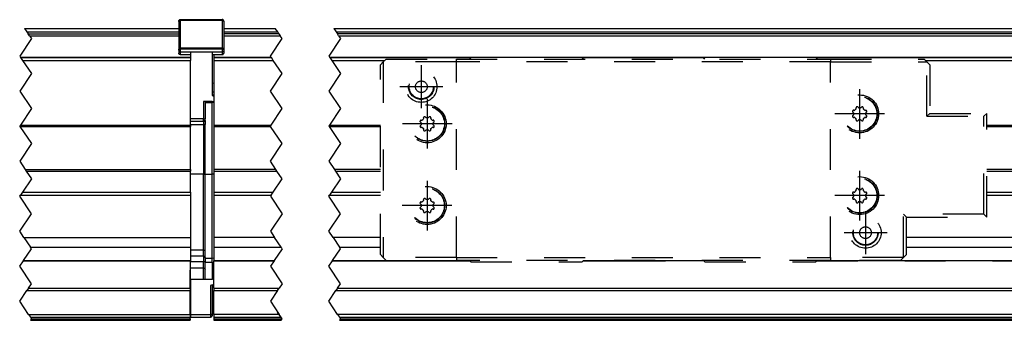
# Model space of a CAD drawing. Header units: inches. Extents: x -381 to 9445, y -418 to 176.
# Tile 12 of 30: x 126 to 295, y -16 to 35. Entities that reach past the tile are written whole.
import ezdxf

# ---------------------------------------------------------------- set-up
doc = ezdxf.new("R2010")
doc.units = ezdxf.units.IN
doc.linetypes.add('DASHED', pattern=[15, 7, -8])
doc.linetypes.add('DOT_CENTER', pattern=[14, 12, -1, 0, -1])
doc.layers.add('1', color=7, linetype='Continuous')

# ---------------------------------------------------------------- blocks, each defined once
blk = doc.blocks.new('Modulo_der__14-ET___51', base_point=(159.31, -16.03))
at = {"color": 7, "linetype": 'Continuous'}
for p, q in [((161.01, 33.98), (169.81, 33.98)), ((161.01, 33.96), (169.82, 33.96)), ((179.81, 33.98), (381.81, 33.98)), ((179.82, 33.96), (381.81, 33.96)), ((161.01, 33.36), (170.23, 33.36)), ((170.44, 33.03), (161.01, 33.03)), ((161.01, 32.71), (170.66, 32.71)), ((180.23, 33.36), (381.81, 33.36)), ((381.81, 33.03), (180.44, 33.03)), ((180.66, 32.71), (381.81, 32.71)), ((159.31, 29.48), (159.31, 28.99)), ((169.13, 28.99), (159.31, 28.99)), ((159.31, 28.99), (159.31, 28.98)), ((159.31, 28.98), (169.15, 28.98)), ((159.31, 28.98), (159.31, 28.48)), ((360.81, 28.99), (179.13, 28.99)), ((179.15, 28.98), (203.31, 28.98)), ((222.31, 28.98), (243.31, 28.98)), ((262.31, 28.98), (302.81, 28.98)), ((159.31, 28.48), (159.31, 17.41)), ((159.31, 28.48), (169.48, 28.48)), ((179.48, 28.48), (188.55, 28.48)), ((281.06, 28.48), (302.81, 28.48)), ((159.31, 17.41), (159.31, 17.16)), ((159.31, 17.41), (169.1, 17.41)), ((159.31, 17.16), (169.02, 17.16)), ((159.31, 17.16), (159.31, 9.79)), ((179.02, 17.16), (187.8, 17.16)), ((179.1, 17.41), (187.8, 17.41)), ((291.55, 17.41), (302.81, 17.41)), ((291.55, 17.16), (302.81, 17.16)), ((169.93, 9.79), (159.31, 9.79)), ((159.31, 9.79), (159.31, 9.54)), ((159.31, 9.54), (170.1, 9.54)), ((159.31, 9.54), (159.31, 5.92)), ((187.8, 9.79), (179.93, 9.79)), ((180.1, 9.54), (187.8, 9.54)), ((302.81, 9.79), (291.55, 9.79)), ((291.55, 9.54), (302.81, 9.54)), ((159.31, 5.92), (159.31, 5.42)), ((159.31, 5.92), (169.44, 5.92)), ((159.31, 5.42), (169.11, 5.42)), ((159.31, 5.42), (159.31, 2.19)), ((179.11, 5.42), (187.8, 5.42)), ((179.44, 5.92), (187.8, 5.92)), ((291.55, 5.92), (302.81, 5.92)), ((291.55, 5.42), (302.81, 5.42)), ((159.31, 2.19), (159.31, -1.85)), ((169.7, -1.85), (159.31, -1.85)), ((159.31, -1.85), (159.31, -3.52)), ((187.8, -1.85), (179.7, -1.85)), ((302.81, -1.85), (277.81, -1.85)), ((159.31, -3.52), (170.81, -3.52)), ((159.31, -3.52), (159.31, -3.74)), ((159.31, -3.74), (159.31, -5.81)), ((180.81, -3.52), (187.8, -3.52)), ((277.81, -3.52), (302.81, -3.52)), ((159.31, -5.81), (159.31, -5.84)), ((159.31, -5.81), (169.63, -5.81)), ((159.31, -10.52), (159.31, -5.84)), ((159.31, -5.84), (169.61, -5.84)), ((179.61, -5.84), (203.12, -5.84)), ((179.63, -5.81), (203.09, -5.81)), ((222.49, -5.84), (229.56, -5.84)), ((222.52, -5.81), (229.56, -5.81)), ((243.12, -5.84), (229.56, -5.84)), ((302.81, -5.84), (262.49, -5.84)), ((159.31, -10.52), (159.31, -10.95)), ((159.31, -10.52), (170.48, -10.52)), ((159.31, -10.95), (170.19, -10.95)), ((159.31, -15.02), (159.31, -10.95)), ((180.19, -10.95), (360.81, -10.95)), ((180.48, -10.52), (360.81, -10.52)), ((159.31, -15.02), (159.31, -15.52)), ((170.48, -15.02), (159.31, -15.02)), ((360.81, -15.02), (180.48, -15.02)), ((159.31, -15.52), (159.31, -15.77)), ((159.31, -15.52), (170.81, -15.52)), ((159.31, -15.77), (159.31, -16.02)), ((159.31, -15.77), (170.98, -15.77)), ((159.31, -16.02), (170.81, -16.02)), ((180.81, -15.52), (381.81, -15.52)), ((180.81, -16.02), (381.81, -16.02)), ((180.98, -15.77), (381.81, -15.77)), ((253.11, -16.02), (248.11, -16.03))]:
    blk.add_line(p, q, dxfattribs=at)
at = {"color": 2, "linetype": 'DOT_CENTER'}
for p, q in [((169.82, 33.96), (169.81, 33.98)), ((170.23, 33.36), (169.82, 33.96)), ((179.81, 33.98), (179.82, 33.96)), ((179.82, 33.96), (180.23, 33.36)), ((168.98, 29.23), (170.98, 32.23)), ((170.44, 33.03), (170.23, 33.36)), ((170.44, 33.03), (170.66, 32.71)), ((170.98, 32.23), (170.66, 32.71)), ((180.98, 32.23), (178.98, 29.23)), ((180.23, 33.36), (180.44, 33.03)), ((180.66, 32.71), (180.44, 33.03)), ((180.66, 32.71), (180.98, 32.23)), ((169.13, 28.99), (168.98, 29.23)), ((169.13, 28.99), (169.15, 28.98)), ((169.48, 28.48), (169.15, 28.98)), ((178.98, 29.23), (179.13, 28.99)), ((179.15, 28.98), (179.13, 28.99)), ((179.15, 28.98), (179.48, 28.48)), ((170.98, 26.23), (169.48, 28.48)), ((179.48, 28.48), (180.98, 26.23)), ((168.98, 23.23), (170.98, 26.23)), ((180.98, 26.23), (178.98, 23.23)), ((170.98, 20.23), (168.98, 23.23)), ((178.98, 23.23), (180.98, 20.23)), ((169.1, 17.41), (170.98, 20.23)), ((180.98, 20.23), (179.1, 17.41)), ((168.98, 17.23), (169.1, 17.41)), ((169.02, 17.16), (168.98, 17.23)), ((170.98, 14.23), (169.02, 17.16)), ((169.23, 17.6), (169.33, 17.76)), ((179.1, 17.41), (178.98, 17.23)), ((178.98, 17.23), (179.02, 17.16)), ((179.02, 17.16), (180.98, 14.23)), ((168.98, 11.23), (170.98, 14.23)), ((180.98, 14.23), (178.98, 11.23)), ((169.93, 9.79), (168.98, 11.23)), ((178.98, 11.23), (179.93, 9.79)), ((170.1, 9.54), (169.93, 9.79)), ((170.98, 8.23), (170.1, 9.54)), ((179.93, 9.79), (180.1, 9.54)), ((180.1, 9.54), (180.98, 8.23)), ((169.44, 5.92), (170.98, 8.23)), ((180.98, 8.23), (179.44, 5.92)), ((169.11, 5.42), (168.98, 5.23)), ((168.98, 5.23), (170.98, 2.23)), ((169.11, 5.42), (169.44, 5.92)), ((178.98, 5.23), (179.11, 5.42)), ((180.98, 2.23), (178.98, 5.23)), ((179.44, 5.92), (179.11, 5.42)), ((170.98, 2.23), (168.98, -0.77)), ((178.98, -0.77), (180.98, 2.23)), ((168.98, -0.77), (169.7, -1.85)), ((179.7, -1.85), (178.98, -0.77)), ((170.81, -3.52), (169.7, -1.85)), ((179.7, -1.85), (180.81, -3.52)), ((170.98, -3.77), (169.63, -5.81)), ((170.81, -3.52), (170.95, -3.74)), ((170.95, -3.74), (170.98, -3.77)), ((179.63, -5.81), (180.98, -3.77)), ((180.95, -3.74), (180.81, -3.52)), ((180.98, -3.77), (180.95, -3.74)), ((169.61, -5.84), (168.98, -6.77)), ((169.61, -5.84), (169.63, -5.81)), ((178.98, -6.77), (179.61, -5.84)), ((179.63, -5.81), (179.61, -5.84)), ((168.98, -6.77), (170.98, -9.77)), ((180.98, -9.77), (178.98, -6.77)), ((170.98, -9.77), (170.48, -10.52)), ((180.48, -10.52), (180.98, -9.77)), ((170.19, -10.95), (168.98, -12.77)), ((170.19, -10.95), (170.48, -10.52)), ((178.98, -12.77), (180.19, -10.95)), ((180.48, -10.52), (180.19, -10.95)), ((168.98, -12.77), (170.48, -15.02)), ((180.48, -15.02), (178.98, -12.77)), ((170.98, -15.77), (170.21, -14.62)), ((170.81, -15.52), (170.48, -15.02)), ((180.48, -15.02), (180.81, -15.52)), ((170.81, -16.02), (170.98, -15.77)), ((180.81, -15.52), (180.98, -15.77)), ((180.98, -15.77), (180.81, -16.02))]:
    blk.add_line(p, q, dxfattribs=at)
at = {"color": 2, "linetype": 'DASHED'}
for p, q in [((229.56, -5.81), (229.56, -5.82)), ((229.56, -5.81), (243.09, -5.81)), ((229.56, -5.82), (229.56, -5.84)), ((229.56, -5.82), (243.1, -5.82)), ((262.51, -5.82), (302.81, -5.82)), ((262.52, -5.81), (302.81, -5.81))]:
    blk.add_line(p, q, dxfattribs=at)
blk = doc.blocks.new('CABEZA_2__54', base_point=(187.8, -6.02))
at = {"color": 2, "linetype": 'DASHED'}
for p, q in [((188.3, 28.23), (188.8, 28.73)), ((188.8, 28.73), (200.81, 28.73)), ((200.81, 28.23), (200.81, 28.73)), ((200.81, 28.73), (264.8, 28.73)), ((203.31, 28.98), (203.06, 28.73)), ((222.31, 28.98), (203.31, 28.98)), ((222.56, 28.73), (222.31, 28.98)), ((243.31, 28.98), (243.06, 28.73)), ((262.31, 28.98), (243.31, 28.98)), ((262.56, 28.73), (262.31, 28.98)), ((264.8, 28.73), (264.8, 28.23)), ((264.8, 28.73), (280.81, 28.73)), ((280.81, 28.73), (281.31, 28.23)), ((187.8, 27.73), (188.3, 28.23)), ((187.8, -4.77), (187.8, 27.73)), ((200.81, 28.23), (188.3, 28.23)), ((188.3, 28.23), (188.3, -5.27)), ((264.8, 28.23), (200.81, 28.23)), ((200.81, -5.27), (200.81, 28.23)), ((264.8, 28.23), (281.31, 28.23)), ((264.8, -5.27), (264.8, 28.23)), ((281.31, 18.91), (281.31, 28.23)), ((281.81, 27.73), (281.31, 28.23)), ((281.81, 27.73), (281.81, 19.41)), ((269.2, 20.42), (269.19, 20.35)), ((269.22, 20.25), (269.19, 20.35)), ((269.19, 20.18), (269.21, 20.22)), ((269.21, 20.45), (269.2, 20.42)), ((269.22, 20.47), (269.21, 20.45)), ((269.21, 20.22), (269.22, 20.23)), ((269.23, 20.48), (269.22, 20.47)), ((269.22, 20.23), (269.22, 20.25)), ((269.25, 20.5), (269.23, 20.48)), ((269.28, 20.52), (269.25, 20.5)), ((269.36, 20.55), (269.33, 20.54)), ((269.39, 20.55), (269.36, 20.55)), ((269.43, 20.54), (269.39, 20.55)), ((269.45, 20.54), (269.43, 20.54)), ((269.46, 20.53), (269.45, 20.54)), ((269.52, 20.48), (269.46, 20.53)), ((269.52, 20.48), (269.57, 20.4)), ((269.57, 20.4), (269.64, 20.36)), ((269.97, 20.36), (270.04, 20.4)), ((270.04, 20.4), (270.09, 20.48)), ((270.15, 20.53), (270.09, 20.48)), ((270.16, 20.54), (270.15, 20.53)), ((270.17, 20.54), (270.16, 20.54)), ((270.2, 20.55), (270.17, 20.54)), ((270.22, 20.55), (270.2, 20.55)), ((270.24, 20.55), (270.22, 20.55)), ((270.27, 20.54), (270.24, 20.55)), ((270.35, 20.5), (270.33, 20.52)), ((270.37, 20.48), (270.35, 20.5)), ((270.4, 20.46), (270.37, 20.48)), ((270.42, 20.35), (270.39, 20.25)), ((270.39, 20.25), (270.39, 20.23)), ((270.39, 20.23), (270.39, 20.22)), ((270.39, 20.22), (270.42, 20.18)), ((270.41, 20.44), (270.4, 20.46)), ((270.41, 20.42), (270.41, 20.44)), ((270.42, 20.35), (270.41, 20.42)), ((195.2, 18.72), (195.19, 18.65)), ((195.22, 18.55), (195.19, 18.65)), ((195.21, 18.75), (195.2, 18.72)), ((195.22, 18.77), (195.21, 18.75)), ((195.23, 18.78), (195.22, 18.77)), ((195.22, 18.53), (195.22, 18.55)), ((195.22, 18.52), (195.22, 18.53)), ((195.25, 18.8), (195.23, 18.78)), ((195.28, 18.82), (195.25, 18.8)), ((195.36, 18.85), (195.34, 18.84)), ((195.39, 18.85), (195.36, 18.85)), ((195.43, 18.84), (195.39, 18.85)), ((195.45, 18.84), (195.43, 18.84)), ((195.46, 18.83), (195.45, 18.84)), ((195.52, 18.78), (195.46, 18.83)), ((195.52, 18.78), (195.57, 18.7)), ((195.57, 18.7), (195.64, 18.66)), ((195.97, 18.66), (196.04, 18.7)), ((196.04, 18.7), (196.09, 18.78)), ((196.15, 18.83), (196.09, 18.78)), ((196.16, 18.84), (196.15, 18.83)), ((196.17, 18.84), (196.16, 18.84)), ((196.2, 18.85), (196.17, 18.84)), ((196.22, 18.85), (196.2, 18.85)), ((196.24, 18.85), (196.22, 18.85)), ((196.28, 18.84), (196.24, 18.85)), ((196.35, 18.8), (196.33, 18.82)), ((196.38, 18.78), (196.35, 18.8)), ((196.4, 18.76), (196.38, 18.78)), ((196.42, 18.65), (196.39, 18.55)), ((196.39, 18.55), (196.39, 18.53)), ((196.39, 18.53), (196.39, 18.52)), ((196.41, 18.74), (196.4, 18.76)), ((196.41, 18.72), (196.41, 18.74)), ((196.42, 18.65), (196.41, 18.72)), ((268.59, 19.8), (268.58, 19.76)), ((268.58, 19.76), (268.58, 19.74)), ((268.58, 19.74), (268.58, 19.72)), ((268.58, 19.72), (268.59, 19.7)), ((268.59, 18.95), (268.58, 18.91)), ((268.58, 18.91), (268.58, 18.88)), ((268.58, 18.88), (268.59, 18.86)), ((268.59, 19.7), (268.59, 19.68)), ((268.59, 19.68), (268.6, 19.67)), ((268.6, 18.98), (268.59, 18.97)), ((268.59, 18.97), (268.59, 18.95)), ((268.6, 19.67), (268.65, 19.62)), ((268.65, 19.04), (268.6, 18.98)), ((268.63, 19.88), (268.62, 19.85)), ((268.62, 18.8), (268.64, 18.77)), ((268.65, 19.9), (268.63, 19.88)), ((268.64, 18.77), (268.65, 18.76)), ((268.68, 19.92), (268.65, 19.9)), ((268.74, 19.56), (268.65, 19.62)), ((268.65, 19.04), (268.74, 19.09)), ((268.65, 18.76), (268.66, 18.74)), ((268.66, 18.74), (268.69, 18.73)), ((268.69, 19.93), (268.68, 19.92)), ((268.71, 19.94), (268.69, 19.93)), ((268.69, 18.73), (268.71, 18.72)), ((268.78, 19.94), (268.71, 19.94)), ((268.71, 18.72), (268.78, 18.72)), ((268.77, 19.5), (268.74, 19.56)), ((268.74, 19.09), (268.77, 19.15)), ((268.77, 19.49), (268.77, 19.5)), ((268.77, 19.15), (268.77, 19.16)), ((268.78, 19.94), (268.88, 19.92)), ((268.88, 18.74), (268.78, 18.72)), ((268.88, 19.92), (268.95, 19.94)), ((268.95, 18.71), (268.88, 18.74)), ((270.65, 19.94), (270.73, 19.92)), ((270.73, 18.74), (270.65, 18.71)), ((270.73, 19.92), (270.82, 19.94)), ((270.82, 18.72), (270.73, 18.74)), ((270.9, 19.93), (270.82, 19.94)), ((270.82, 18.72), (270.9, 18.72)), ((270.87, 19.56), (270.84, 19.5)), ((270.84, 19.5), (270.84, 19.49)), ((270.84, 19.16), (270.84, 19.15)), ((270.84, 19.15), (270.87, 19.09)), ((270.96, 19.62), (270.87, 19.56)), ((270.87, 19.09), (270.96, 19.04)), ((270.92, 19.93), (270.9, 19.93)), ((270.9, 18.72), (270.91, 18.72)), ((270.91, 18.72), (270.93, 18.73)), ((270.95, 19.91), (270.92, 19.93)), ((270.93, 18.73), (270.96, 18.76)), ((270.96, 19.9), (270.95, 19.91)), ((270.97, 19.89), (270.96, 19.9)), ((270.96, 19.62), (271.01, 19.67)), ((271.01, 18.98), (270.96, 19.04)), ((270.96, 18.76), (270.98, 18.78)), ((270.99, 19.85), (270.97, 19.89)), ((270.98, 18.78), (270.99, 18.8)), ((271.01, 19.67), (271.02, 19.68)), ((271.02, 18.97), (271.01, 18.98)), ((271.02, 19.77), (271.02, 19.8)), ((271.03, 19.74), (271.02, 19.77)), ((271.02, 19.7), (271.03, 19.74)), ((271.02, 19.68), (271.02, 19.7)), ((271.02, 18.96), (271.02, 18.97)), ((271.02, 18.93), (271.02, 18.96)), ((271.03, 18.91), (271.02, 18.93)), ((271.02, 18.86), (271.03, 18.89)), ((271.03, 18.89), (271.03, 18.91)), ((281.81, 19.41), (281.31, 18.91)), ((281.31, 18.91), (291.05, 18.91)), ((281.81, 19.41), (291.55, 19.41)), ((291.55, 19.41), (291.05, 18.91)), ((291.05, 2.14), (291.05, 18.91)), ((291.55, 1.64), (291.55, 19.41)), ((194.59, 18.1), (194.58, 18.06)), ((194.58, 18.06), (194.58, 18.04)), ((194.58, 18.04), (194.58, 18.02)), ((194.58, 18.02), (194.59, 17.99)), ((194.59, 17.25), (194.58, 17.21)), ((194.58, 17.21), (194.59, 17.18)), ((194.59, 17.99), (194.59, 17.98)), ((194.59, 17.98), (194.6, 17.97)), ((194.6, 17.28), (194.59, 17.27)), ((194.59, 17.27), (194.59, 17.25)), ((194.59, 17.18), (194.59, 17.16)), ((194.6, 17.97), (194.65, 17.92)), ((194.65, 17.34), (194.6, 17.28)), ((194.63, 18.18), (194.62, 18.15)), ((194.62, 17.1), (194.64, 17.07)), ((194.65, 18.2), (194.63, 18.18)), ((194.64, 17.07), (194.65, 17.06)), ((194.68, 18.22), (194.65, 18.2)), ((194.74, 17.86), (194.65, 17.92)), ((194.65, 17.34), (194.74, 17.39)), ((194.65, 17.06), (194.66, 17.04)), ((194.66, 17.04), (194.69, 17.03)), ((194.7, 18.23), (194.68, 18.22)), ((194.69, 17.03), (194.71, 17.02)), ((194.71, 18.24), (194.7, 18.23)), ((194.79, 18.24), (194.71, 18.24)), ((194.71, 17.02), (194.79, 17.02)), ((194.77, 17.8), (194.74, 17.86)), ((194.74, 17.39), (194.77, 17.45)), ((194.77, 17.79), (194.77, 17.8)), ((194.77, 17.45), (194.77, 17.46)), ((194.79, 18.24), (194.88, 18.22)), ((194.88, 17.04), (194.79, 17.02)), ((194.88, 18.22), (194.96, 18.24)), ((194.96, 17.01), (194.88, 17.04)), ((195.19, 18.48), (195.22, 18.52)), ((196.39, 18.52), (196.42, 18.48)), ((196.66, 18.24), (196.73, 18.22)), ((196.73, 17.04), (196.66, 17.01)), ((196.73, 18.22), (196.82, 18.24)), ((196.82, 17.02), (196.73, 17.04)), ((196.9, 18.23), (196.82, 18.24)), ((196.82, 17.02), (196.9, 17.02)), ((196.87, 17.86), (196.84, 17.8)), ((196.84, 17.8), (196.84, 17.79)), ((196.84, 17.46), (196.84, 17.45)), ((196.84, 17.45), (196.87, 17.39)), ((196.96, 17.92), (196.87, 17.86)), ((196.87, 17.39), (196.96, 17.34)), ((196.92, 18.23), (196.9, 18.23)), ((196.9, 17.02), (196.91, 17.02)), ((196.91, 17.02), (196.93, 17.03)), ((196.95, 18.21), (196.92, 18.23)), ((196.93, 17.03), (196.96, 17.06)), ((196.96, 18.2), (196.95, 18.21)), ((196.97, 18.19), (196.96, 18.2)), ((196.96, 17.92), (197.01, 17.97)), ((197.01, 17.28), (196.96, 17.34)), ((196.96, 17.06), (196.98, 17.08)), ((196.99, 18.15), (196.97, 18.19)), ((196.98, 17.08), (196.99, 17.1)), ((197.01, 17.97), (197.02, 17.98)), ((197.02, 17.27), (197.01, 17.28)), ((197.03, 18.07), (197.02, 18.1)), ((197.02, 18), (197.03, 18.04)), ((197.02, 17.98), (197.02, 18)), ((197.02, 17.26), (197.02, 17.27)), ((197.03, 17.23), (197.02, 17.26)), ((197.02, 17.16), (197.03, 17.19)), ((197.03, 18.04), (197.03, 18.07)), ((197.03, 17.21), (197.03, 17.23)), ((197.03, 17.19), (197.03, 17.21)), ((269.21, 18.44), (269.19, 18.48)), ((269.19, 18.31), (269.22, 18.4)), ((269.19, 18.31), (269.2, 18.23)), ((269.2, 18.23), (269.2, 18.22)), ((269.2, 18.22), (269.21, 18.2)), ((269.22, 18.42), (269.21, 18.44)), ((269.21, 18.2), (269.23, 18.17)), ((269.22, 18.4), (269.22, 18.42)), ((269.23, 18.17), (269.26, 18.15)), ((269.26, 18.15), (269.28, 18.14)), ((269.33, 18.11), (269.37, 18.11)), ((269.37, 18.11), (269.39, 18.1)), ((269.39, 18.1), (269.41, 18.11)), ((269.41, 18.11), (269.44, 18.11)), ((269.44, 18.11), (269.45, 18.12)), ((269.45, 18.12), (269.46, 18.12)), ((269.46, 18.12), (269.52, 18.17)), ((269.57, 18.26), (269.52, 18.17)), ((269.64, 18.29), (269.57, 18.26)), ((270.04, 18.26), (269.97, 18.29)), ((270.09, 18.17), (270.04, 18.26)), ((270.09, 18.17), (270.15, 18.12)), ((270.15, 18.12), (270.16, 18.12)), ((270.16, 18.12), (270.18, 18.11)), ((270.18, 18.11), (270.22, 18.1)), ((270.22, 18.1), (270.25, 18.11)), ((270.25, 18.11), (270.27, 18.11)), ((270.33, 18.14), (270.36, 18.16)), ((270.36, 18.16), (270.37, 18.17)), ((270.37, 18.17), (270.39, 18.19)), ((270.42, 18.48), (270.39, 18.44)), ((270.39, 18.44), (270.39, 18.42)), ((270.39, 18.42), (270.39, 18.4)), ((270.39, 18.4), (270.42, 18.31)), ((270.39, 18.19), (270.4, 18.21)), ((270.4, 18.21), (270.41, 18.23)), ((270.41, 18.23), (270.42, 18.31)), ((195.22, 16.74), (195.19, 16.78)), ((195.19, 16.61), (195.22, 16.7)), ((195.19, 16.61), (195.2, 16.53)), ((195.2, 16.53), (195.2, 16.52)), ((195.2, 16.52), (195.21, 16.5)), ((195.21, 16.5), (195.23, 16.47)), ((195.22, 16.72), (195.22, 16.74)), ((195.22, 16.7), (195.22, 16.72)), ((195.23, 16.47), (195.26, 16.45)), ((195.26, 16.45), (195.28, 16.44)), ((195.34, 16.41), (195.37, 16.41)), ((195.37, 16.41), (195.39, 16.4)), ((195.39, 16.4), (195.41, 16.41)), ((195.41, 16.41), (195.44, 16.41)), ((195.44, 16.41), (195.45, 16.42)), ((195.45, 16.42), (195.46, 16.42)), ((195.46, 16.42), (195.52, 16.47)), ((195.57, 16.56), (195.52, 16.47)), ((195.64, 16.59), (195.57, 16.56)), ((196.04, 16.56), (195.97, 16.59)), ((196.09, 16.47), (196.04, 16.56)), ((196.09, 16.47), (196.15, 16.42)), ((196.15, 16.42), (196.16, 16.42)), ((196.16, 16.42), (196.18, 16.41)), ((196.18, 16.41), (196.22, 16.4)), ((196.22, 16.4), (196.25, 16.41)), ((196.25, 16.41), (196.28, 16.41)), ((196.33, 16.44), (196.36, 16.46)), ((196.36, 16.46), (196.38, 16.47)), ((196.38, 16.47), (196.39, 16.49)), ((196.42, 16.78), (196.39, 16.74)), ((196.39, 16.74), (196.39, 16.72)), ((196.39, 16.72), (196.39, 16.7)), ((196.39, 16.7), (196.42, 16.61)), ((196.39, 16.49), (196.4, 16.51)), ((196.4, 16.51), (196.41, 16.53)), ((196.41, 16.53), (196.42, 16.61)), ((268.59, 5.8), (268.58, 5.76)), ((268.58, 5.76), (268.58, 5.74)), ((268.58, 5.74), (268.58, 5.72)), ((268.58, 5.72), (268.59, 5.7)), ((268.59, 5.7), (268.59, 5.68)), ((268.59, 5.68), (268.6, 5.67)), ((268.6, 5.67), (268.65, 5.62)), ((268.63, 5.88), (268.62, 5.85)), ((268.65, 5.9), (268.63, 5.88)), ((268.68, 5.92), (268.65, 5.9)), ((268.74, 5.56), (268.65, 5.62)), ((268.65, 5.04), (268.74, 5.09)), ((268.69, 5.93), (268.68, 5.92)), ((268.71, 5.94), (268.69, 5.93)), ((268.78, 5.94), (268.71, 5.94)), ((268.77, 5.5), (268.74, 5.56)), ((268.74, 5.09), (268.77, 5.15)), ((268.77, 5.49), (268.77, 5.5)), ((268.77, 5.15), (268.77, 5.16)), ((268.78, 5.94), (268.88, 5.92)), ((268.88, 5.92), (268.95, 5.94)), ((269.2, 6.42), (269.19, 6.35)), ((269.22, 6.25), (269.19, 6.35)), ((269.19, 6.18), (269.21, 6.22)), ((269.21, 6.45), (269.2, 6.42)), ((269.22, 6.47), (269.21, 6.45)), ((269.21, 6.22), (269.22, 6.23)), ((269.23, 6.48), (269.22, 6.47)), ((269.22, 6.23), (269.22, 6.25)), ((269.25, 6.5), (269.23, 6.48)), ((269.28, 6.52), (269.25, 6.5)), ((269.36, 6.55), (269.33, 6.54)), ((269.39, 6.55), (269.36, 6.55)), ((269.43, 6.54), (269.39, 6.55)), ((269.45, 6.54), (269.43, 6.54)), ((269.46, 6.53), (269.45, 6.54)), ((269.52, 6.48), (269.46, 6.53)), ((269.52, 6.48), (269.57, 6.4)), ((269.57, 6.4), (269.64, 6.36)), ((269.97, 6.36), (270.04, 6.4)), ((270.04, 6.4), (270.09, 6.48)), ((270.15, 6.53), (270.09, 6.48)), ((270.16, 6.54), (270.15, 6.53)), ((270.17, 6.54), (270.16, 6.54)), ((270.2, 6.55), (270.17, 6.54)), ((270.22, 6.55), (270.2, 6.55)), ((270.24, 6.55), (270.22, 6.55)), ((270.27, 6.54), (270.24, 6.55)), ((270.35, 6.5), (270.33, 6.52)), ((270.37, 6.48), (270.35, 6.5)), ((270.4, 6.46), (270.37, 6.48)), ((270.42, 6.35), (270.39, 6.25)), ((270.39, 6.25), (270.39, 6.23)), ((270.39, 6.23), (270.39, 6.22)), ((270.39, 6.22), (270.42, 6.18)), ((270.41, 6.44), (270.4, 6.46)), ((270.41, 6.42), (270.41, 6.44)), ((270.42, 6.35), (270.41, 6.42)), ((270.65, 5.94), (270.73, 5.92)), ((270.73, 5.92), (270.82, 5.94)), ((270.9, 5.93), (270.82, 5.94)), ((270.87, 5.56), (270.84, 5.5)), ((270.84, 5.5), (270.84, 5.49)), ((270.84, 5.16), (270.84, 5.15)), ((270.84, 5.15), (270.87, 5.09)), ((270.96, 5.62), (270.87, 5.56)), ((270.87, 5.09), (270.96, 5.04)), ((270.92, 5.93), (270.9, 5.93)), ((270.95, 5.91), (270.92, 5.93)), ((270.96, 5.9), (270.95, 5.91)), ((270.97, 5.89), (270.96, 5.9)), ((270.96, 5.62), (271.01, 5.67)), ((270.99, 5.85), (270.97, 5.89)), ((271.01, 5.67), (271.02, 5.68)), ((271.02, 5.77), (271.02, 5.8)), ((271.03, 5.74), (271.02, 5.77)), ((271.02, 5.7), (271.03, 5.74)), ((271.02, 5.68), (271.02, 5.7)), ((194.59, 4.1), (194.58, 4.06)), ((194.58, 4.06), (194.58, 4.04)), ((194.58, 4.04), (194.58, 4.02)), ((194.58, 4.02), (194.59, 3.99)), ((194.59, 3.99), (194.59, 3.98)), ((194.59, 3.98), (194.6, 3.97)), ((194.6, 3.97), (194.65, 3.92)), ((194.63, 4.18), (194.62, 4.15)), ((194.65, 4.2), (194.63, 4.18)), ((194.68, 4.22), (194.65, 4.2)), ((194.74, 3.86), (194.65, 3.92)), ((194.65, 3.34), (194.74, 3.39)), ((194.69, 4.23), (194.68, 4.22)), ((194.71, 4.24), (194.69, 4.23)), ((194.78, 4.24), (194.71, 4.24)), ((194.77, 3.8), (194.74, 3.86)), ((194.74, 3.39), (194.77, 3.45)), ((194.77, 3.79), (194.77, 3.8)), ((194.77, 3.45), (194.77, 3.46)), ((194.78, 4.24), (194.88, 4.22)), ((194.88, 4.22), (194.95, 4.24)), ((195.2, 4.72), (195.19, 4.65)), ((195.22, 4.55), (195.19, 4.65)), ((195.19, 4.48), (195.21, 4.52)), ((195.21, 4.75), (195.2, 4.72)), ((195.22, 4.77), (195.21, 4.75)), ((195.21, 4.52), (195.22, 4.53)), ((195.23, 4.78), (195.22, 4.77)), ((195.22, 4.53), (195.22, 4.55)), ((195.25, 4.8), (195.23, 4.78)), ((195.28, 4.82), (195.25, 4.8)), ((195.36, 4.85), (195.33, 4.84)), ((195.39, 4.85), (195.36, 4.85)), ((195.43, 4.84), (195.39, 4.85)), ((195.45, 4.84), (195.43, 4.84)), ((195.46, 4.83), (195.45, 4.84)), ((195.52, 4.78), (195.46, 4.83)), ((195.52, 4.78), (195.57, 4.7)), ((195.57, 4.7), (195.64, 4.66)), ((195.97, 4.66), (196.04, 4.7)), ((196.04, 4.7), (196.09, 4.78)), ((196.15, 4.83), (196.09, 4.78)), ((196.16, 4.84), (196.15, 4.83)), ((196.17, 4.84), (196.16, 4.84)), ((196.2, 4.85), (196.17, 4.84)), ((196.22, 4.85), (196.2, 4.85)), ((196.24, 4.85), (196.22, 4.85)), ((196.27, 4.84), (196.24, 4.85)), ((196.35, 4.8), (196.33, 4.82)), ((196.37, 4.78), (196.35, 4.8)), ((196.4, 4.76), (196.37, 4.78)), ((196.42, 4.65), (196.39, 4.55)), ((196.39, 4.55), (196.39, 4.53)), ((196.39, 4.53), (196.39, 4.52)), ((196.39, 4.52), (196.42, 4.48)), ((196.41, 4.74), (196.4, 4.76)), ((196.41, 4.72), (196.41, 4.74)), ((196.42, 4.65), (196.41, 4.72)), ((196.65, 4.24), (196.73, 4.22)), ((196.73, 4.22), (196.82, 4.24)), ((196.9, 4.23), (196.82, 4.24)), ((196.87, 3.86), (196.84, 3.8)), ((196.84, 3.8), (196.84, 3.79)), ((196.84, 3.46), (196.84, 3.45)), ((196.84, 3.45), (196.87, 3.39)), ((196.96, 3.92), (196.87, 3.86)), ((196.87, 3.39), (196.96, 3.34)), ((196.92, 4.23), (196.9, 4.23)), ((196.95, 4.21), (196.92, 4.23)), ((196.96, 4.2), (196.95, 4.21)), ((196.97, 4.19), (196.96, 4.2)), ((196.96, 3.92), (197.01, 3.97)), ((196.99, 4.15), (196.97, 4.19)), ((197.01, 3.97), (197.02, 3.98)), ((197.02, 4.07), (197.02, 4.1)), ((197.03, 4.04), (197.02, 4.07)), ((197.02, 4), (197.03, 4.04)), ((197.02, 3.98), (197.02, 4)), ((268.59, 4.95), (268.58, 4.91)), ((268.58, 4.91), (268.58, 4.88)), ((268.58, 4.88), (268.59, 4.86)), ((268.6, 4.98), (268.59, 4.97)), ((268.59, 4.97), (268.59, 4.95)), ((268.65, 5.04), (268.6, 4.98)), ((268.62, 4.8), (268.64, 4.77)), ((268.64, 4.77), (268.65, 4.76)), ((268.65, 4.76), (268.66, 4.74)), ((268.66, 4.74), (268.69, 4.73)), ((268.69, 4.73), (268.71, 4.72)), ((268.71, 4.72), (268.78, 4.72)), ((268.88, 4.74), (268.78, 4.72)), ((268.95, 4.71), (268.88, 4.74)), ((269.21, 4.44), (269.19, 4.48)), ((269.19, 4.31), (269.22, 4.4)), ((269.19, 4.31), (269.2, 4.23)), ((269.2, 4.23), (269.2, 4.22)), ((269.2, 4.22), (269.21, 4.2)), ((269.22, 4.42), (269.21, 4.44)), ((269.21, 4.2), (269.23, 4.17)), ((269.22, 4.4), (269.22, 4.42)), ((269.23, 4.17), (269.26, 4.15)), ((269.26, 4.15), (269.28, 4.14)), ((269.33, 4.11), (269.37, 4.11)), ((269.37, 4.11), (269.39, 4.1)), ((269.39, 4.1), (269.41, 4.11)), ((269.41, 4.11), (269.44, 4.11)), ((269.44, 4.11), (269.45, 4.12)), ((269.45, 4.12), (269.46, 4.12)), ((269.46, 4.12), (269.52, 4.17)), ((269.57, 4.26), (269.52, 4.17)), ((269.64, 4.29), (269.57, 4.26)), ((270.04, 4.26), (269.97, 4.29)), ((270.09, 4.17), (270.04, 4.26)), ((270.09, 4.17), (270.15, 4.12)), ((270.15, 4.12), (270.16, 4.12)), ((270.16, 4.12), (270.18, 4.11)), ((270.18, 4.11), (270.22, 4.1)), ((270.22, 4.1), (270.25, 4.11)), ((270.25, 4.11), (270.27, 4.11)), ((270.33, 4.14), (270.36, 4.16)), ((270.36, 4.16), (270.37, 4.17)), ((270.37, 4.17), (270.39, 4.19)), ((270.42, 4.48), (270.39, 4.44)), ((270.39, 4.44), (270.39, 4.42)), ((270.39, 4.42), (270.39, 4.4)), ((270.39, 4.4), (270.42, 4.31)), ((270.39, 4.19), (270.4, 4.21)), ((270.4, 4.21), (270.41, 4.23)), ((270.41, 4.23), (270.42, 4.31)), ((270.73, 4.74), (270.65, 4.71)), ((270.82, 4.72), (270.73, 4.74)), ((270.82, 4.72), (270.9, 4.72)), ((270.9, 4.72), (270.91, 4.72)), ((270.91, 4.72), (270.93, 4.73)), ((270.93, 4.73), (270.96, 4.76)), ((271.01, 4.98), (270.96, 5.04)), ((270.96, 4.76), (270.98, 4.78)), ((270.98, 4.78), (270.99, 4.8)), ((271.02, 4.97), (271.01, 4.98)), ((271.02, 4.96), (271.02, 4.97)), ((271.02, 4.93), (271.02, 4.96)), ((271.03, 4.91), (271.02, 4.93)), ((271.02, 4.86), (271.03, 4.89)), ((271.03, 4.89), (271.03, 4.91)), ((194.59, 3.25), (194.58, 3.21)), ((194.58, 3.21), (194.58, 3.18)), ((194.58, 3.18), (194.59, 3.16)), ((194.6, 3.28), (194.59, 3.27)), ((194.59, 3.27), (194.59, 3.25)), ((194.65, 3.34), (194.6, 3.28)), ((194.62, 3.1), (194.64, 3.07)), ((194.64, 3.07), (194.65, 3.06)), ((194.65, 3.06), (194.66, 3.04)), ((194.66, 3.04), (194.69, 3.03)), ((194.69, 3.03), (194.71, 3.02)), ((194.71, 3.02), (194.78, 3.02)), ((194.88, 3.04), (194.78, 3.02)), ((194.95, 3.01), (194.88, 3.04)), ((195.21, 2.74), (195.19, 2.78)), ((195.19, 2.61), (195.22, 2.7)), ((195.19, 2.61), (195.2, 2.53)), ((195.2, 2.53), (195.2, 2.52)), ((195.2, 2.52), (195.21, 2.5)), ((195.22, 2.72), (195.21, 2.74)), ((195.21, 2.5), (195.23, 2.47)), ((195.22, 2.7), (195.22, 2.72)), ((195.23, 2.47), (195.26, 2.45)), ((195.26, 2.45), (195.28, 2.44)), ((195.33, 2.41), (195.37, 2.41)), ((195.37, 2.41), (195.39, 2.4)), ((195.39, 2.4), (195.41, 2.41)), ((195.41, 2.41), (195.44, 2.41)), ((195.44, 2.41), (195.45, 2.42)), ((195.45, 2.42), (195.46, 2.42)), ((195.46, 2.42), (195.52, 2.47)), ((195.57, 2.56), (195.52, 2.47)), ((195.64, 2.59), (195.57, 2.56)), ((196.04, 2.56), (195.97, 2.59)), ((196.09, 2.47), (196.04, 2.56)), ((196.09, 2.47), (196.15, 2.42)), ((196.15, 2.42), (196.16, 2.42)), ((196.16, 2.42), (196.18, 2.41)), ((196.18, 2.41), (196.22, 2.4)), ((196.22, 2.4), (196.25, 2.41)), ((196.25, 2.41), (196.27, 2.41)), ((196.33, 2.44), (196.36, 2.46)), ((196.36, 2.46), (196.37, 2.47)), ((196.37, 2.47), (196.39, 2.49)), ((196.42, 2.78), (196.39, 2.74)), ((196.39, 2.74), (196.39, 2.72)), ((196.39, 2.72), (196.39, 2.7)), ((196.39, 2.7), (196.42, 2.61)), ((196.39, 2.49), (196.4, 2.51)), ((196.4, 2.51), (196.41, 2.53)), ((196.41, 2.53), (196.42, 2.61)), ((196.73, 3.04), (196.65, 3.01)), ((196.82, 3.02), (196.73, 3.04)), ((196.82, 3.02), (196.9, 3.02)), ((196.9, 3.02), (196.91, 3.02)), ((196.91, 3.02), (196.93, 3.03)), ((196.93, 3.03), (196.96, 3.06)), ((197.01, 3.28), (196.96, 3.34)), ((196.96, 3.06), (196.98, 3.08)), ((196.98, 3.08), (196.99, 3.1)), ((197.02, 3.27), (197.01, 3.28)), ((197.02, 3.26), (197.02, 3.27)), ((197.02, 3.23), (197.02, 3.26)), ((197.03, 3.21), (197.02, 3.23)), ((197.02, 3.16), (197.03, 3.19)), ((197.03, 3.19), (197.03, 3.21)), ((277.3, 2.14), (277.8, 1.64)), ((277.3, -5.27), (277.3, 2.14)), ((291.05, 2.14), (277.3, 2.14)), ((291.55, 1.64), (291.05, 2.14)), ((277.8, -4.77), (277.8, 1.64)), ((277.8, -4.53), (277.8, 1.64)), ((277.8, 1.64), (291.55, 1.64)), ((188.3, -5.27), (187.8, -4.77)), ((277.3, -5.27), (277.8, -4.77)), ((188.3, -5.27), (188.8, -5.77)), ((200.81, -5.27), (188.3, -5.27)), ((188.8, -5.77), (200.81, -5.77)), ((200.81, -5.27), (200.81, -5.77)), ((200.81, -5.27), (264.8, -5.27)), ((264.8, -5.77), (200.81, -5.77)), ((203.06, -5.77), (203.31, -6.02)), ((203.31, -6.02), (222.31, -6.02)), ((222.31, -6.02), (222.56, -5.77)), ((243.06, -5.77), (243.31, -6.02)), ((243.31, -6.02), (262.31, -6.02)), ((262.56, -5.77), (262.31, -6.02)), ((264.8, -5.27), (264.8, -5.77)), ((277.3, -5.27), (264.8, -5.27)), ((276.8, -5.77), (264.8, -5.77)), ((277.3, -5.27), (276.8, -5.77))]:
    blk.add_line(p, q, dxfattribs=at)
for centre, radius in [((194.8, 23.98), 2.68), ((194.8, 23.98), 2.17), ((194.8, 23.98), 2.07), ((194.8, 23.98), 1), ((269.8, 19.33), 3.25), ((269.8, 19.33), 3), ((269.8, 19.33), 2.95), ((195.81, 17.63), 3.25), ((195.81, 17.63), 3), ((195.81, 17.63), 2.95), ((269.8, 5.33), 3.25), ((195.8, 3.63), 3.25), ((269.8, 5.33), 3), ((269.8, 5.33), 2.95), ((195.8, 3.63), 3), ((195.8, 3.63), 2.95), ((270.8, -1.02), 2.67), ((270.8, -1.02), 2.17), ((270.8, -1.02), 2.08), ((270.8, -1.02), 1)]:
    blk.add_circle(centre, radius, dxfattribs=at)
for centre, radius, start, end in [((269.8, 19.33), 1.3, 111.1794, 113.8206), ((269.8, 19.33), 1.05, 80.9522, 99.0478), ((269.8, 19.33), 1.3, 66.1794, 68.8206), ((195.81, 17.63), 1.3, 111.1794, 113.8206), ((195.81, 17.63), 1.05, 80.9522, 99.0478), ((195.81, 17.63), 1.3, 66.1794, 68.8206), ((269.8, 19.33), 1.3, 156.1794, 158.8206), ((269.8, 19.33), 1.3, 201.1794, 203.8206), ((269.8, 19.33), 1.05, 170.9522, 189.0478), ((269.8, 19.33), 1.05, 125.9522, 144.0478), ((269.8, 19.33), 1.05, 215.9522, 234.0478), ((269.8, 19.33), 1.05, 35.9522, 54.0478), ((269.8, 19.33), 1.05, 305.9522, 324.0478), ((269.8, 19.33), 1.05, 350.9522, 9.0478), ((269.8, 19.33), 1.3, 21.1794, 23.8206), ((269.8, 19.33), 1.3, 336.1794, 338.8206), ((195.81, 17.63), 1.3, 156.1794, 158.8206), ((195.81, 17.63), 1.3, 201.1794, 203.8206), ((195.81, 17.63), 1.05, 170.9522, 189.0478), ((195.81, 17.63), 1.05, 125.9522, 144.0478), ((195.81, 17.63), 1.05, 215.9522, 234.0478), ((195.81, 17.63), 1.05, 35.9522, 54.0478), ((195.81, 17.63), 1.05, 305.9522, 324.0478), ((195.81, 17.63), 1.05, 350.9522, 9.0478), ((195.81, 17.63), 1.3, 21.1794, 23.8206), ((195.81, 17.63), 1.3, 336.1794, 338.8206), ((269.8, 19.33), 1.3, 246.1794, 248.8206), ((269.8, 19.33), 1.05, 260.9522, 279.0478), ((269.8, 19.33), 1.3, 291.1794, 293.8206), ((195.81, 17.63), 1.3, 246.1794, 248.8206), ((195.81, 17.63), 1.05, 260.9522, 279.0478), ((195.81, 17.63), 1.3, 291.1794, 293.8206), ((269.8, 5.33), 1.3, 156.1794, 158.8206), ((269.8, 5.33), 1.05, 170.9522, 189.0478), ((269.8, 5.33), 1.05, 125.9522, 144.0478), ((269.8, 5.33), 1.3, 111.1794, 113.8206), ((269.8, 5.33), 1.05, 80.9522, 99.0478), ((269.8, 5.33), 1.3, 66.1794, 68.8206), ((269.8, 5.33), 1.05, 35.9522, 54.0478), ((269.8, 5.33), 1.05, 350.9522, 9.0478), ((269.8, 5.33), 1.3, 21.1794, 23.8206), ((195.8, 3.63), 1.3, 156.1794, 158.8206), ((195.8, 3.63), 1.05, 170.9522, 189.0478), ((195.8, 3.63), 1.05, 125.9522, 144.0478), ((195.8, 3.63), 1.3, 111.1794, 113.8206), ((195.8, 3.63), 1.05, 80.9522, 99.0478), ((195.8, 3.63), 1.3, 66.1794, 68.8206), ((195.8, 3.63), 1.05, 35.9522, 54.0478), ((195.8, 3.63), 1.05, 350.9522, 9.0478), ((195.8, 3.63), 1.3, 21.1794, 23.8206), ((269.8, 5.33), 1.3, 201.1794, 203.8206), ((269.8, 5.33), 1.05, 215.9522, 234.0478), ((269.8, 5.33), 1.3, 246.1794, 248.8206), ((269.8, 5.33), 1.05, 260.9522, 279.0478), ((269.8, 5.33), 1.3, 291.1794, 293.8206), ((269.8, 5.33), 1.05, 305.9522, 324.0478), ((269.8, 5.33), 1.3, 336.1794, 338.8206), ((195.8, 3.63), 1.3, 201.1794, 203.8206), ((195.8, 3.63), 1.05, 215.9522, 234.0478), ((195.8, 3.63), 1.3, 246.1794, 248.8206), ((195.8, 3.63), 1.05, 260.9522, 279.0478), ((195.8, 3.63), 1.3, 291.1794, 293.8206), ((195.8, 3.63), 1.05, 305.9522, 324.0478), ((195.8, 3.63), 1.3, 336.1794, 338.8206)]:
    blk.add_arc(centre, radius, start, end, dxfattribs=at)
at = {"layer": '1', "color": 2, "linetype": 'DOT_CENTER'}
for p, q in [((194.8, 27.66), (194.8, 20.3)), ((198.48, 23.98), (191.13, 23.98)), ((269.8, 23.58), (269.8, 15.08)), ((195.81, 21.88), (195.81, 13.38)), ((274.05, 19.33), (265.55, 19.33)), ((200.06, 17.63), (191.56, 17.63)), ((269.8, 9.58), (269.8, 1.08)), ((195.8, 7.88), (195.8, -0.62)), ((274.05, 5.33), (265.55, 5.33)), ((200.05, 3.63), (191.55, 3.63)), ((270.8, 2.65), (270.8, -4.7)), ((274.48, -1.02), (267.13, -1.02))]:
    blk.add_line(p, q, dxfattribs=at)
blk = doc.blocks.new('Modulos_intermedio__FL-14__2_2_2__55', base_point=(126.1, -16.02))
at = {"color": 7, "linetype": 'Continuous'}
for p, q in [((153.35, 35.36), (153.38, 35.4)), ((153.38, 35.4), (153.42, 35.44)), ((153.42, 35.44), (153.46, 35.46)), ((153.46, 35.46), (153.49, 35.47)), ((153.46, 35.37), (153.49, 35.38)), ((153.49, 35.47), (153.56, 35.48)), ((153.49, 35.38), (153.56, 35.39)), ((153.56, 35.48), (153.56, 35.39)), ((153.56, 35.48), (160.76, 35.48)), ((153.56, 35.39), (153.56, 30.57)), ((153.56, 35.39), (160.76, 35.39)), ((160.76, 35.48), (160.76, 35.39)), ((160.83, 35.47), (160.76, 35.48)), ((160.76, 35.39), (160.76, 30.57)), ((160.83, 35.38), (160.76, 35.39)), ((160.85, 35.46), (160.83, 35.47)), ((160.85, 35.37), (160.83, 35.38)), ((160.89, 35.44), (160.85, 35.46)), ((160.93, 35.4), (160.89, 35.44)), ((160.97, 35.36), (160.93, 35.4)), ((126.93, 33.98), (153.31, 33.98)), ((126.94, 33.96), (153.31, 33.96)), ((153.32, 35.22), (153.31, 35.16)), ((153.31, 35.16), (153.32, 35.22)), ((153.31, 35.16), (153.31, 30.34)), ((153.32, 35.32), (153.35, 35.36)), ((153.32, 35.3), (153.32, 35.32)), ((153.32, 35.22), (153.32, 35.3)), ((153.32, 35.24), (153.35, 35.29)), ((153.32, 35.22), (153.32, 35.24)), ((153.35, 35.29), (153.38, 35.32)), ((153.38, 35.32), (153.42, 35.35)), ((153.42, 35.35), (153.46, 35.37)), ((160.89, 35.35), (160.85, 35.37)), ((160.93, 35.32), (160.89, 35.35)), ((160.97, 35.29), (160.93, 35.32)), ((160.99, 35.32), (160.97, 35.36)), ((160.99, 35.24), (160.97, 35.29)), ((161, 35.3), (160.99, 35.32)), ((161.01, 35.23), (160.99, 35.24)), ((161.01, 35.23), (161, 35.3)), ((161.01, 35.16), (161.01, 35.23)), ((161.01, 35.23), (161.01, 35.16)), ((161.01, 35.16), (161.01, 30.34)), ((127.34, 33.36), (153.31, 33.36)), ((127.56, 33.03), (153.31, 33.03)), ((127.78, 32.71), (153.31, 32.71)), ((153.31, 30.34), (153.32, 30.4)), ((153.31, 30.34), (153.31, 30.23)), ((153.32, 30.42), (153.35, 30.46)), ((153.32, 30.4), (153.32, 30.42)), ((153.32, 30.32), (153.35, 30.36)), ((153.35, 30.46), (153.38, 30.5)), ((153.38, 30.4), (153.35, 30.36)), ((153.35, 30.36), (153.38, 30.4)), ((153.38, 30.5), (153.42, 30.53)), ((153.38, 30.4), (153.42, 30.44)), ((153.42, 30.53), (153.46, 30.55)), ((153.46, 30.46), (153.42, 30.44)), ((153.42, 30.44), (153.46, 30.46)), ((153.46, 30.55), (153.49, 30.56)), ((153.46, 30.46), (153.49, 30.47)), ((153.49, 30.56), (153.56, 30.57)), ((153.49, 30.47), (153.56, 30.48)), ((153.56, 30.57), (153.56, 30.48)), ((160.76, 30.57), (153.56, 30.57)), ((153.56, 30.48), (153.56, 29.98)), ((153.56, 30.48), (160.76, 30.48)), ((160.76, 30.57), (160.76, 30.48)), ((160.83, 30.56), (160.76, 30.57)), ((160.76, 30.48), (160.76, 29.98)), ((160.83, 30.47), (160.76, 30.48)), ((160.85, 30.55), (160.83, 30.56)), ((160.85, 30.46), (160.83, 30.47)), ((160.89, 30.53), (160.85, 30.55)), ((160.89, 30.44), (160.85, 30.46)), ((160.89, 30.44), (160.85, 30.46)), ((160.93, 30.5), (160.89, 30.53)), ((160.93, 30.4), (160.89, 30.44)), ((160.97, 30.46), (160.93, 30.5)), ((160.97, 30.36), (160.93, 30.4)), ((160.97, 30.36), (160.93, 30.4)), ((160.99, 30.42), (160.97, 30.46)), ((160.99, 30.32), (160.97, 30.36)), ((161, 30.4), (160.99, 30.42)), ((161.01, 30.34), (161, 30.4)), ((161.01, 30.34), (161.01, 30.23)), ((155.31, 28.99), (126.25, 28.99)), ((126.26, 28.98), (155.31, 28.98)), ((153.31, 30.23), (153.32, 30.3)), ((153.31, 30.23), (153.31, 29.98)), ((153.31, 29.98), (153.56, 29.98)), ((153.31, 29.98), (153.31, 29.73)), ((153.32, 29.66), (153.31, 29.73)), ((153.32, 30.3), (153.32, 30.32)), ((153.32, 29.63), (153.32, 29.66)), ((153.35, 29.59), (153.32, 29.63)), ((153.38, 29.55), (153.35, 29.59)), ((153.42, 29.52), (153.38, 29.55)), ((153.46, 29.49), (153.42, 29.52)), ((153.49, 29.49), (153.46, 29.49)), ((153.56, 29.48), (153.49, 29.49)), ((153.56, 29.98), (155.31, 29.98)), ((153.56, 29.98), (153.56, 29.48)), ((153.56, 29.48), (155.31, 29.48)), ((155.31, 29.98), (155.31, 28.98)), ((155.31, 29.98), (159.01, 29.98)), ((155.31, 28.98), (155.31, 28.48)), ((159.01, 29.98), (160.76, 29.98)), ((159.01, 29.98), (159.01, 22.45)), ((159.01, 29.48), (160.76, 29.48)), ((161.01, 29.98), (160.76, 29.98)), ((160.76, 29.98), (160.76, 29.48)), ((160.76, 29.48), (160.83, 29.49)), ((160.83, 29.49), (160.85, 29.49)), ((160.85, 29.49), (160.89, 29.52)), ((160.89, 29.52), (160.93, 29.55)), ((160.93, 29.55), (160.97, 29.59)), ((160.97, 29.59), (160.99, 29.63)), ((161, 30.3), (160.99, 30.32)), ((160.99, 29.63), (161, 29.66)), ((161.01, 30.23), (161, 30.3)), ((161, 29.66), (161.01, 29.73)), ((161.01, 30.23), (161.01, 29.98)), ((161.01, 29.98), (161.01, 29.73)), ((126.6, 28.48), (155.31, 28.48)), ((155.31, 17.41), (155.31, 28.48)), ((159.01, 24.65), (159.31, 24.58)), ((159.01, 23.12), (159.31, 23.12)), ((159.01, 22.6), (159.31, 22.6)), ((159.01, 22.45), (159.31, 22.37)), ((159.01, 21.45), (157.56, 21.45)), ((157.56, 21.45), (157.56, 18.5)), ((157.81, 21.45), (157.81, 18.5)), ((157.81, 21.3), (159.01, 21.3)), ((159.01, 21.45), (159.31, 21.53)), ((159.01, 21.3), (159.01, 21.45)), ((159.31, 21.3), (159.01, 21.3)), ((159.01, 8.98), (159.01, 21.3)), ((126.14, 17.16), (155.31, 17.16)), ((126.22, 17.41), (155.31, 17.41)), ((157.56, 18.5), (155.31, 18.5)), ((157.56, 18), (155.31, 18)), ((155.31, 17.5), (157.56, 17.5)), ((155.31, 17.41), (155.31, 17.16)), ((155.31, 9.79), (155.31, 17.16)), ((157.56, 18.5), (157.81, 18.5)), ((157.56, 18), (157.56, 18.5)), ((157.56, 18), (157.56, 17.5)), ((157.81, 17.5), (157.56, 17.5)), ((157.56, 17.5), (157.56, 8.98)), ((157.81, 18.2), (157.8, 18.21)), ((157.81, 18.25), (157.81, 18.5)), ((157.81, 18.2), (157.81, 17.5)), ((157.81, 8.98), (157.81, 17.5)), ((127.05, 9.79), (155.31, 9.79)), ((127.22, 9.54), (155.31, 9.54)), ((155.31, 9.79), (155.31, 9.54)), ((155.31, 5.92), (155.31, 9.54)), ((157.56, 8.98), (155.31, 8.98)), ((157.56, 8.98), (157.81, 8.98)), ((157.56, -4.02), (157.56, 8.98)), ((157.81, 8.98), (159.01, 8.98)), ((157.81, -4.02), (157.81, 8.98)), ((159.31, 8.98), (159.01, 8.98)), ((159.01, -5.41), (159.01, 8.98)), ((126.22, 5.42), (155.31, 5.42)), ((126.56, 5.92), (155.31, 5.92)), ((155.31, 5.92), (155.31, 5.42)), ((155.31, 5.42), (155.31, 2.19)), ((155.31, 2.19), (155.31, -1.85)), ((126.81, -1.85), (155.31, -1.85)), ((155.31, -1.85), (155.31, -3.52)), ((127.93, -3.52), (155.31, -3.52)), ((155.31, -3.52), (155.31, -4)), ((155.31, -4), (155.31, -5.81)), ((157.56, -4.02), (155.31, -4.02)), ((157.56, -5.02), (155.31, -5.02)), ((157.56, -4.02), (157.81, -4.02)), ((157.56, -5.02), (157.56, -4.02)), ((157.56, -5.02), (157.56, -6.02)), ((157.81, -5.27), (157.81, -4.02)), ((126.72, -5.84), (155.31, -5.84)), ((126.74, -5.81), (155.31, -5.81)), ((155.31, -5.81), (155.31, -5.84)), ((155.31, -7.42), (155.31, -5.84)), ((157.56, -6.02), (155.31, -6.02)), ((157.81, -6.02), (157.56, -6.02)), ((157.56, -7.09), (157.56, -6.02)), ((157.81, -5.27), (157.81, -6.02)), ((157.81, -5.41), (159.01, -5.41)), ((157.81, -7.34), (157.81, -6.02)), ((157.81, -6.07), (159.01, -6.07)), ((159.01, -6.07), (159.01, -5.41)), ((159.31, -5.42), (159.01, -5.41)), ((159.01, -6.07), (159.01, -7.67)), ((159.01, -6.07), (159.31, -6.15)), ((155.26, -10.52), (155.26, -7.42)), ((155.26, -7.42), (155.31, -7.42)), ((157.56, -7.09), (155.31, -7.09)), ((155.31, -9), (155.31, -7.42)), ((157.56, -7.09), (157.65, -7.11)), ((157.56, -9), (157.56, -7.09)), ((157.65, -7.11), (157.73, -7.16)), ((157.73, -7.16), (157.79, -7.24)), ((157.79, -7.24), (157.81, -7.34)), ((157.81, -9), (157.81, -7.34)), ((159.01, -7.67), (159.01, -9)), ((155.26, -9.53), (155.31, -9.52)), ((155.31, -9), (157.56, -9)), ((155.31, -9), (155.31, -15.02)), ((157.56, -9), (159.01, -9)), ((159.31, -9.92), (158.76, -10.06)), ((158.76, -10.06), (158.76, -15.02)), ((159.31, -9.08), (159.01, -9)), ((159.01, -10), (159.31, -9.92)), ((159.01, -10), (159.01, -15.02)), ((127.31, -10.95), (155.26, -10.95)), ((127.6, -10.52), (155.26, -10.52)), ((155.26, -10.52), (155.31, -10.52)), ((155.26, -10.52), (155.26, -10.95)), ((155.26, -15.02), (155.26, -10.95)), ((159.01, -10.19), (159.31, -10.13)), ((127.6, -15.02), (155.26, -15.02)), ((155.31, -14.52), (155.26, -14.51)), ((155.26, -15.02), (155.26, -15.52)), ((155.31, -15.02), (155.31, -15.52)), ((155.31, -15.02), (158.76, -15.02)), ((159.01, -15.02), (158.76, -15.02)), ((158.76, -15.02), (158.76, -15.52)), ((159.01, -13.69), (159.31, -13.63)), ((159.01, -14.17), (159.31, -14.09)), ((159.01, -15.02), (159.01, -15.27)), ((127.93, -15.52), (155.26, -15.52)), ((127.93, -16.02), (155.26, -16.02)), ((128.1, -15.77), (155.26, -15.77)), ((155.26, -15.77), (155.26, -15.52)), ((155.26, -15.77), (155.26, -16.02)), ((155.31, -15.52), (158.76, -15.52))]:
    blk.add_line(p, q, dxfattribs=at)
at = {"color": 2, "linetype": 'DOT_CENTER'}
for p, q in [((126.93, 33.98), (126.94, 33.96)), ((126.94, 33.96), (127.34, 33.36)), ((128.1, 32.23), (126.1, 29.23)), ((127.34, 33.36), (127.56, 33.03)), ((127.78, 32.71), (127.56, 33.03)), ((127.78, 32.71), (128.1, 32.23)), ((126.1, 29.23), (126.25, 28.99)), ((126.26, 28.98), (126.25, 28.99)), ((126.26, 28.98), (126.6, 28.48)), ((126.6, 28.48), (128.1, 26.23)), ((128.1, 26.23), (126.1, 23.23)), ((126.1, 23.23), (128.1, 20.23)), ((128.1, 20.23), (126.22, 17.41)), ((126.22, 17.41), (126.1, 17.23)), ((126.1, 17.23), (126.14, 17.16)), ((126.14, 17.16), (128.1, 14.23)), ((128.1, 14.23), (126.1, 11.23)), ((126.1, 11.23), (127.05, 9.79)), ((127.05, 9.79), (127.22, 9.54)), ((127.22, 9.54), (128.1, 8.23)), ((128.1, 8.23), (126.56, 5.92)), ((126.1, 5.23), (126.22, 5.42)), ((128.1, 2.23), (126.1, 5.23)), ((126.56, 5.92), (126.22, 5.42)), ((126.1, -0.77), (128.1, 2.23)), ((126.81, -1.85), (126.1, -0.77)), ((126.81, -1.85), (127.93, -3.52)), ((126.74, -5.81), (128.1, -3.77)), ((128.1, -3.77), (127.93, -3.52)), ((126.1, -6.77), (126.72, -5.84)), ((126.74, -5.81), (126.72, -5.84)), ((128.1, -9.77), (126.1, -6.77)), ((127.6, -10.52), (128.1, -9.77)), ((126.1, -12.77), (127.31, -10.95)), ((127.6, -10.52), (127.31, -10.95)), ((127.6, -15.02), (126.1, -12.77)), ((127.6, -15.02), (127.93, -15.52)), ((127.93, -15.52), (128.1, -15.77)), ((128.1, -15.77), (127.93, -16.02))]:
    blk.add_line(p, q, dxfattribs=at)
at = {"color": 7, "linetype": 'Continuous'}
for centre, start, end in [((157.56, 18.25), 270, 0), ((157.56, -5.27), 0, 90), ((158.76, -15.27), 270, 0)]:
    blk.add_arc(centre, 0.25, start, end, dxfattribs=at)
blk = doc.blocks.new('L-84__57', base_point=(-255.25, -16.03))
for name, p in [('Modulos_intermedio__FL-14__2_2_2__55', (126.1, -16.02)), ('Modulo_der__14-ET___51', (159.31, -16.03)), ('CABEZA_2__54', (187.8, -6.02))]:
    blk.add_blockref(name, p)
blk = doc.blocks.new('Inferior1', base_point=(2019.379, 9.725))
at = {"layer": '1', "color": 7, "linetype": 'Continuous'}
blk.add_line((157.309, 35.388), (157.309, 35.477), dxfattribs=at)
blk.add_blockref('L-84__57', (-255.248, -16.026))

msp = doc.modelspace()

# ---------------------------------------------------------------- block references
msp.add_blockref('Inferior1', (2019.38, 9.73))

doc.saveas('drawing.dxf')
